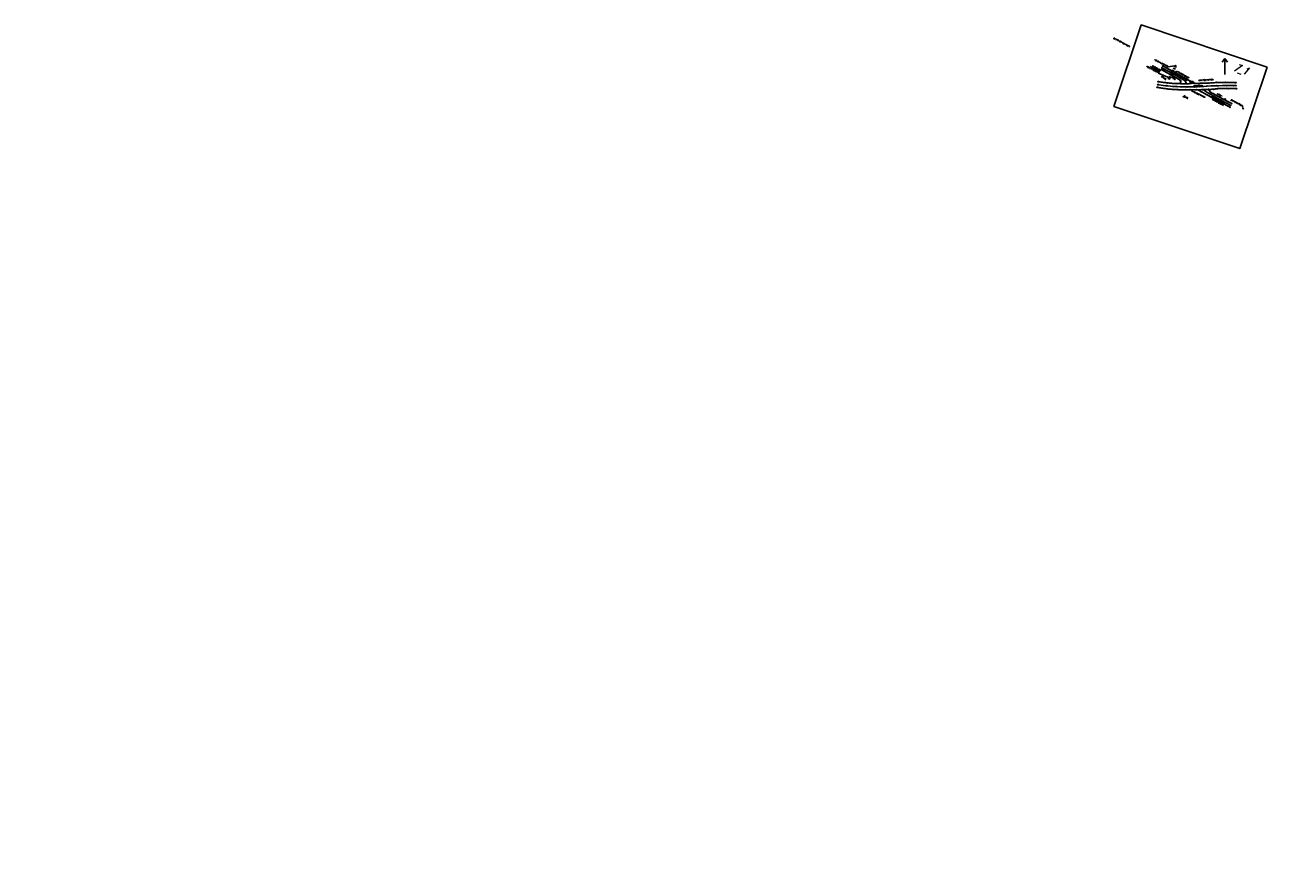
# Model space of a CAD drawing. Extents: x 0 to 213038, y 0 to 462006.
# Tile 8 of 106: x 192281 to 195461, y 402219 to 404379. Entities that reach past the tile are written whole.
import ezdxf
from ezdxf import colors
from ezdxf.entities.mleader import LeaderData, LeaderLine
from ezdxf.enums import TextEntityAlignment as Align
from ezdxf.math import Vec2, Vec3

# ---------------------------------------------------------------- set-up
doc = ezdxf.new("R2010")
doc.units = 0
doc.header["$LTSCALE"] = 20
doc.header["$MEASUREMENT"] = 0
doc.linetypes.add('DR_X_STM (no text)', pattern=[0.3, 0.2, -0.1])
doc.linetypes.add('PV_X_EP', pattern=[0.27, 0.22, -0.05])
doc.layers.get('0').update_dxf_attribs({"linetype": 'CONTINUOUS'})
for name, color, linetype in [('DR_X_BLOCKS', 124, 'CONTINUOUS'), ('DR_X_STM', 124, 'DR_X_STM (no text)'), ('DR_X_TEXT_DATA', 2, 'CONTINUOUS'), ('DT_X_BREAK_LINE', 4, 'CONTINUOUS'), ('PNTDESC', 3, 'CONTINUOUS'), ('PNTELEV', 5, 'CONTINUOUS'), ('PNTNO', 7, 'CONTINUOUS'), ('PNTS', 3, 'CONTINUOUS'), ('PNTS_Bellville Topo', 1, 'CONTINUOUS'), ('PNTS_TBC-7-16-2025', 1, 'CONTINUOUS'), ('PV_X_EOP', 240, 'PV_X_EP'), ('RD_X_BLOCKS', 1, 'CONTINUOUS'), ('RD_X_TEXT', 2, 'CONTINUOUS'), ('RW_X_TEXT', 9, 'CONTINUOUS'), ('SC_SCRATCH-6', 6, 'CONTINUOUS'), ('SN_X_BLOCKS', 94, 'CONTINUOUS'), ('SN_X_TEXT', 2, 'CONTINUOUS'), ('SV_P_BLOCKS', 50, 'CONTINUOUS'), ('SV_X_CENTER_PAVT', 2, 'CONTINUOUS'), ('UT_X_TELE_BLOCKS', 32, 'CONTINUOUS'), ('UT_X_TELE_TEXT', 32, 'CONTINUOUS')]:
    doc.layers.add(name, color=color, linetype=linetype)
doc.layers.add('SC_SCRATCH-5', color=5, linetype='CONTINUOUS', plot=False)
doc.styles.add('PTXT', font='TXT')
doc.styles.add('romans', font='romans.shx', dxfattribs={"width": 0.75, "oblique": 22.5})

# ---------------------------------------------------------------- blocks, each defined once
blk = doc.blocks.new('SRVPNO1')
at = {"layer": 'PNTDESC', "style": 'PTXT'}
blk.add_attdef('DESC2', text='', height=1, dxfattribs=at).set_placement((0, -1.75), align=Align.CENTER)
at = {"layer": 'PNTELEV', "style": 'PTXT'}
blk.add_attdef('ELEV2', (1.5, -0.5), '', height=1, dxfattribs=at)
at = {"layer": 'PNTNO', "style": 'PTXT'}
blk.add_attdef('PT#', text='', height=1, dxfattribs=at).set_placement((0, 0.75), align=Align.CENTER)
blk = doc.blocks.new('CBS22B-X')
at = {"color": 8}
for p, q in [((-1.1, -0.6), (0.6, 1.1)), ((-1.1, 0.5), (-0.5, 1.1)), ((-0.5, -1.1), (1.1, 0.5)), ((0.6, -1.1), (1.1, -0.6))]:
    blk.add_line(p, q, dxfattribs=at)
at = {"color": 124}
blk.add_lwpolyline([(-1.7, 1.7), (1.7, 1.7), (1.7, -1.7), (-1.7, -1.7), (-1.7, 1.7)], close=True, dxfattribs=at)
at = {"color": 124, "flags": 128}
blk.add_lwpolyline([(-1.1, 1.1), (1.1, 1.1), (1.1, -1.1), (-1.1, -1.1), (-1.1, 1.1)], close=True, dxfattribs=at)
at = {"color": 8}
for points in [[(-0.4, 1), (-1, 1), (-1, 0.4)], [(1, 0.4), (1, 1), (0.4, 1)], [(-1, -0.4), (-1, -1), (-0.4, -1)], [(0.4, -1), (1, -1), (1, -0.4)]]:
    blk.add_lwpolyline(points, dxfattribs=at)
blk = doc.blocks.new('MNAILS')
h = blk.add_hatch(color=256)
edge = h.paths.add_edge_path()
edge.add_arc((0, 0), 0.0249, 0, 360)
at = {"flags": 128}
for points in [[(0.1, -0.04), (0.1, 0.04), (0.13, -0.04), (0.15, 0.04), (0.15, -0.04)], [(0.22, -0.04), (0.22, 0.04), (0.26, -0.04), (0.26, 0.04)], [(0.37, 0.03), (0.37, 0.04), (0.37, 0.04), (0.36, 0.04), (0.36, 0.04), (0.35, 0.04), (0.35, 0.04), (0.34, 0.04), (0.34, 0.03), (0.33, 0.03), (0.33, 0.02), (0.33, 0.02), (0.33, 0.02), (0.34, 0.01), (0.37, -0.01), (0.37, -0.01), (0.37, -0.01), (0.37, -0.02), (0.37, -0.02), (0.37, -0.02), (0.37, -0.03), (0.37, -0.03), (0.37, -0.03), (0.37, -0.03), (0.37, -0.04), (0.37, -0.04), (0.36, -0.04), (0.36, -0.04), (0.36, -0.04), (0.35, -0.04), (0.35, -0.04), (0.34, -0.03), (0.33, -0.03)], [(0.19, -0.03), (0.2, -0.03), (0.2, -0.03), (0.2, -0.03), (0.2, -0.04), (0.2, -0.04), (0.2, -0.04), (0.19, -0.04), (0.19, -0.04), (0.19, -0.04), (0.19, -0.03), (0.19, -0.03), (0.19, -0.03)], [(0.3, -0.03), (0.31, -0.03), (0.31, -0.03), (0.31, -0.03), (0.31, -0.04), (0.31, -0.04), (0.31, -0.04), (0.3, -0.04), (0.3, -0.04), (0.3, -0.04), (0.3, -0.03), (0.3, -0.03), (0.3, -0.03)], [(0.41, -0.03), (0.42, -0.03), (0.42, -0.03), (0.42, -0.03), (0.42, -0.04), (0.42, -0.04), (0.42, -0.04), (0.41, -0.04), (0.41, -0.04), (0.41, -0.04), (0.41, -0.03), (0.41, -0.03), (0.41, -0.03)]]:
    blk.add_lwpolyline(points, dxfattribs=at)
blk = doc.blocks.new('POST')
at = {"color": 32, "lineweight": -2}
for p, q in [((0, 0.07), (-0.06, 0.04)), ((-0.06, 0.04), (-0.06, -0.04)), ((0.06, 0.04), (0, 0.07)), ((0.06, -0.04), (0.06, 0.04)), ((-0.06, -0.04), (0, -0.08)), ((0, -0.08), (0.06, -0.04))]:
    blk.add_line(p, q, dxfattribs=at)
blk = doc.blocks.new('SGN1P')
for p, q in [((0, 0), (-0.08, 0)), ((0, 0.08), (0, -0.08))]:
    blk.add_line(p, q)
blk = doc.blocks.new('TELP')
at = {"color": 32}
for p, q in [((0.11, 0.18), (0.02, 0.03)), ((0.05, 0.18), (0.17, 0.18))]:
    blk.add_line(p, q, dxfattribs=at)
blk.add_lwpolyline([(-0.02, -0.03), (-0.07, -0.12)], dxfattribs=at)
blk.add_circle((0, 0), 0.0391, dxfattribs=at)

msp = doc.modelspace()

# ---------------------------------------------------------------- linework, layer by layer
at = {"layer": 'DR_X_STM', "elevation": 1105.1}
msp.add_lwpolyline([(195209.8, 404244.2), (195226, 404274.8), (195228.2, 404273.6), (195212, 404243.1)], dxfattribs=at)
at = {"layer": 'DT_X_BREAK_LINE'}
for points in [[(195238.8, 404228.7, 1112), (195239.7, 404234.3, 1112.3), (195239.8, 404236.1, 1112.4), (195237, 404238.5, 1112.5), (195231.9, 404241.5, 1112.5), (195213, 404252.3, 1112.6), (195189.8, 404265.1, 1112.8)], [(195193.8, 404274, 1112.6), (195214.8, 404262.5, 1112.5), (195237.5, 404249.9, 1112.6), (195250.3, 404242.6, 1112.8), (195259.4, 404237.5, 1113), (195272.6, 404230.2, 1113.4)], [(195179.4, 404219.1, 1111.2), (195180.4, 404219, 1111.2), (195181.9, 404218.7, 1111.2), (195187.3, 404217.7, 1111.4), (195192.7, 404216.9, 1111.6), (195198.1, 404216.1, 1111.7), (195203.6, 404215.4, 1111.9), (195209, 404214.8, 1112), (195214.4, 404214.3, 1112.1), (195219.9, 404213.8, 1112.2), (195225.3, 404213.5, 1112.3), (195230.8, 404213.2, 1112.4), (195239, 404213, 1112.5), (195247.2, 404212.8, 1112.5), (195255.4, 404212.8, 1112.7), (195263.5, 404212.9, 1112.9), (195269.9, 404212.8, 1113.1), (195276.2, 404212.8, 1113.3), (195282.5, 404212.9, 1113.4), (195288.8, 404213, 1113.4), (195295.2, 404213.2, 1113.4), (195305, 404213.5, 1113.2), (195314.7, 404213.8, 1113), (195324.5, 404214.3, 1112.7), (195328.3, 404214.9, 1112.7), (195332.1, 404215.4, 1112.6), (195336, 404215.8, 1112.6), (195339.8, 404216.1, 1112.5), (195343.7, 404216.3, 1112.5), (195347.5, 404216.5, 1112.4), (195351.4, 404216.5, 1112.4), (195355.2, 404216.4, 1112.3), (195359, 404216.2, 1112.3), (195362.9, 404215.9, 1112.2), (195381.1, 404215.9, 1112), (195382.8, 404216, 1112)], [(195381.1, 404231.4, 1112.1), (195380.3, 404231.4, 1112.2), (195379.2, 404231.4, 1112.1), (195369.6, 404231.6, 1112.3), (195360, 404231.7, 1112.4), (195350.4, 404231.7, 1112.4), (195340.8, 404231.6, 1112.5), (195331.2, 404231.5, 1112.6), (195325.2, 404230.9, 1112.7), (195319.3, 404230.5, 1112.8), (195313.3, 404230.1, 1112.9), (195307.3, 404229.8, 1113), (195301.3, 404229.6, 1113.1), (195295.3, 404229.5, 1113.3), (195289.3, 404229.5, 1113.4), (195287.8, 404229.1, 1113.4), (195286.3, 404228.8, 1113.4), (195284.8, 404228.6, 1113.4), (195283.2, 404228.5, 1113.4), (195281.7, 404228.5, 1113.4), (195280.2, 404228.5, 1113.5), (195278.6, 404228.7, 1113.5), (195277.1, 404228.9, 1113.5), (195275.6, 404229.3, 1113.5), (195274.1, 404229.7, 1113.5), (195272.6, 404230.2, 1113.4), (195269.6, 404229.6, 1113.3), (195266.5, 404229.1, 1113.2), (195263.4, 404228.8, 1113.1), (195260.3, 404228.4, 1113), (195257.2, 404228.2, 1112.9), (195254.1, 404228.1, 1112.7), (195251, 404228, 1112.6), (195247.9, 404228.1, 1112.5), (195244.8, 404228.2, 1112.3), (195241.7, 404228.4, 1112.2), (195238.6, 404228.7, 1112.1), (195234, 404228.6, 1111.9), (195229.5, 404228.7, 1111.8), (195224.9, 404228.9, 1111.6), (195220.3, 404229.1, 1111.4), (195215.8, 404229.5, 1111.2), (195211.2, 404230, 1111), (195206.7, 404230.5, 1110.8), (195198.9, 404231.4, 1110.6), (195191.2, 404232.4, 1110.4), (195183.5, 404233.5, 1110.1), (195182.7, 404233.6, 1110.1), (195181.3, 404233.8, 1110)], [(195284.9, 404212.3, 1113.4), (195291.8, 404208.4, 1113.2), (195304.6, 404201, 1112.7), (195322.6, 404191.5, 1112.1), (195341.6, 404181.2, 1111.6), (195366.4, 404168.2, 1111.6)], [(195370.3, 404177.3, 1111.4), (195348.1, 404189, 1111.6), (195326.7, 404200.8, 1112.2), (195315.7, 404206.7, 1112.8), (195312.9, 404210.6, 1113), (195311, 404213.6, 1113.1)]]:
    msp.add_polyline3d(points, dxfattribs=at)
at = {"layer": 'PNTS'}
for p in [(195070, 404343.7, 1113.2), (195230.5, 404259.2, 1112.1), (195224.6, 404239.4, 1112.1), (195287.3, 404236.7, 1113.4), (195269.3, 404208.8, 1113), (195334.7, 404202, 1111.9), (195347.7, 404173.6, 1111.6), (195399.6, 404164.9, 1111.6)]:
    msp.add_point(p, dxfattribs=at)
at = {"layer": 'PNTS_Bellville Topo'}
for p in [(195189.8, 404265.1, 1112.8), (195191.8, 404269.4, 1112.8), (195193.8, 404274, 1112.6), (195212.7, 404258, 1112.6), (195213, 404252.3, 1112.6), (195214.8, 404262.5, 1112.5), (195227.1, 404274.2, 1105.2), (195179.4, 404219.1, 1111.2), (195180.4, 404226.1, 1110.7), (195180.4, 404219, 1111.2), (195181.3, 404233.8, 1110), (195181.3, 404226.1, 1110.7), (195182.7, 404233.6, 1110.1), (195183.5, 404233.5, 1110.1), (195183.6, 404225.7, 1110.8), (195202.9, 404223.1, 1111.4), (195206.7, 404230.5, 1110.8), (195210, 404242.2, 1111), (195210.7, 404243.3, 1105.1), (195230.3, 404228.7, 1111.8), (195230.5, 404220.9, 1112.3), (195231.9, 404241.5, 1112.5), (195235.1, 404245.5, 1112.6), (195237, 404238.5, 1112.5), (195237.5, 404249.9, 1112.6), (195238.6, 404228.7, 1112.1), (195238.8, 404228.7, 1112), (195239.7, 404234.3, 1112.3), (195239.8, 404236.1, 1112.4), (195250.3, 404242.6, 1112.8), (195251.6, 404235.8, 1112.8), (195255, 404228.1, 1112.8), (195255.2, 404228.1, 1112.8), (195256.1, 404220.1, 1112.9), (195259.4, 404237.5, 1113), (195263.9, 404233.5, 1113.2), (195263.9, 404233.5, 1113.2), (195263.9, 404233.5, 1113.2), (195263.9, 404233.5, 1113.2), (195272.6, 404230.2, 1113.4), (195272.6, 404230.2, 1113.4), (195274.5, 404220.3, 1113.6), (195276, 404229.2, 1113.5), (195288.5, 404221, 1113.6), (195289.3, 404229.5, 1113.4), (195307.2, 404222.2, 1113.1), (195309.6, 404229.9, 1113), (195331.2, 404231.5, 1112.6), (195331.8, 404223.2, 1112.7), (195354.4, 404231.7, 1112.4), (195357.2, 404223.4, 1112.4), (195375.3, 404223.7, 1112.2), (195379.2, 404231.4, 1112.1), (195380.3, 404231.4, 1112.2), (195381.1, 404231.4, 1112.1), (195381.2, 404223.7, 1112.2), (195181.9, 404218.7, 1111.2), (195207.6, 404214.9, 1112), (195230.8, 404213.2, 1112.4), (195251.5, 404212.8, 1112.6), (195263.5, 404212.9, 1112.9), (195280.3, 404212.8, 1113.4), (195284.9, 404212.3, 1113.4), (195291.8, 404208.4, 1113.2), (195295.2, 404213.2, 1113.4), (195297, 404213.2, 1113.3), (195304.6, 404201, 1112.7), (195307.2, 404205.9, 1112.9), (195310.4, 404213.6, 1113.1), (195311, 404213.6, 1113.1), (195312.9, 404210.6, 1113), (195315.7, 404206.7, 1112.8), (195322.6, 404191.5, 1112.1), (195324.5, 404214.3, 1112.7), (195324.6, 404196.2, 1112.2), (195326.7, 404200.8, 1112.2), (195334.5, 404215.7, 1112.6), (195348.1, 404189, 1111.6), (195362.9, 404215.9, 1112.2), (195381.1, 404215.9, 1112), (195382.8, 404216, 1112), (195341.6, 404181.2, 1111.6), (195342.7, 404186.3, 1111.7), (195366.4, 404168.2, 1111.6), (195368.1, 404172.8, 1111.5), (195370.3, 404177.3, 1111.4)]:
    msp.add_point(p, dxfattribs=at)
at = {"layer": 'PNTS_TBC-7-16-2025'}
for p in [(195191.9, 404246.2), (195247, 404195.4)]:
    msp.add_point(p, dxfattribs=at)
at = {"layer": 'PV_X_EOP', "flags": 128}
for points in [[(195238.8, 404228.7), (195239.7, 404234.3), (195239.8, 404236.1), (195237, 404238.5), (195231.9, 404241.5), (195213, 404252.3), (195189.8, 404265.1)], [(195193.8, 404274), (195214.8, 404262.5), (195237.5, 404249.9), (195250.3, 404242.6), (195259.4, 404237.5), (195272.6, 404230.2)], [(195284.9, 404212.3), (195291.8, 404208.4), (195304.6, 404201), (195322.6, 404191.5), (195341.6, 404181.2), (195366.4, 404168.2)], [(195370.3, 404177.3), (195348.1, 404189), (195326.7, 404200.8), (195315.7, 404206.7), (195312.9, 404210.6), (195311, 404213.6)]]:
    msp.add_lwpolyline(points, dxfattribs=at)
for points in [[(195179.4, 404219.1), (195180.4, 404219), (195181.9, 404218.7, 0.036783), (195230.8, 404213.2, 0.015053), (195263.5, 404212.9, 0.016142), (195295.2, 404213.2, 0.010653), (195324.5, 404214.3, -0.063195), (195362.9, 404215.9), (195381.1, 404215.9), (195382.8, 404216)], [(195381.1, 404231.4), (195380.3, 404231.4), (195379.2, 404231.4, 0.010807), (195331.2, 404231.5, -0.026364), (195289.3, 404229.5, -0.157899), (195272.6, 404230.2, -0.076043), (195238.6, 404228.7, -0.040136), (195206.7, 404230.5, -0.01213), (195183.5, 404233.5), (195182.7, 404233.6), (195181.3, 404233.8)]]:
    msp.add_lwpolyline(points, format="xyb", dxfattribs=at)
at = {"layer": 'RD_X_BLOCKS'}
for centre in [(195223.9, 404252.7), (195349.9, 404182.3)]:
    msp.add_circle(centre, 0.5, dxfattribs=at)
at = {"layer": 'SC_SCRATCH-5'}
msp.add_lwpolyline([(195461.1, 404270.8), (195138.8, 404379), (195068.8, 404170.4), (195391.1, 404062.2), (195461.1, 404270.8)], close=True, dxfattribs=at)
at = {"layer": 'SC_SCRATCH-6'}
msp.add_line((195352.8, 404251.8), (195352.8, 404292.7), dxfattribs=at)
for points in [[(195352.8, 404292.7), (195346, 404283.9)], [(195352.8, 404292.7), (195359.6, 404283.9)]]:
    msp.add_lwpolyline(points, dxfattribs=at)
at = {"layer": 'SV_X_CENTER_PAVT'}
for points in [[(195255, 404228.1, 1112.8), (195251.6, 404235.8, 1112.8), (195235.1, 404245.5, 1112.6), (195212.7, 404258, 1112.6), (195191.8, 404269.4, 1112.8)], [(195381.2, 404223.7, 1112.2), (195375.3, 404223.7, 1112.2), (195357.2, 404223.4, 1112.4), (195347.2, 404223.4, 1112.5), (195337.2, 404223.3, 1112.7), (195327.2, 404223, 1112.8), (195317.2, 404222.7, 1113), (195307.2, 404222.2, 1113.1), (195299, 404221.6, 1113.3), (195290.9, 404221.1, 1113.5), (195282.7, 404220.7, 1113.6), (195274.5, 404220.3, 1113.6), (195267.2, 404220.2, 1113.3), (195259.9, 404220.1, 1113), (195252.5, 404220.2, 1112.8), (195245.2, 404220.3, 1112.6), (195237.8, 404220.6, 1112.4), (195230.5, 404220.9, 1112.3), (195224.6, 404221.2, 1112.1), (195218.7, 404221.6, 1111.9), (195212.8, 404222.1, 1111.7), (195207, 404222.6, 1111.6), (195201.1, 404223.3, 1111.4), (195195.2, 404224, 1111.2), (195189.4, 404224.8, 1111), (195183.6, 404225.7, 1110.8), (195181.3, 404226.1, 1110.7), (195180.4, 404226.1, 1110.7)], [(195368.1, 404172.8, 1111.5), (195342.7, 404186.3, 1111.7), (195324.6, 404196.2, 1112.2), (195307.2, 404205.9, 1112.9), (195297, 404213.2, 1113.3)]]:
    msp.add_polyline3d(points, dxfattribs=at)

# ---------------------------------------------------------------- block references
at = {"layer": 'DR_X_BLOCKS', "rotation": 332.0929095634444}
msp.add_blockref('CBS22B-X', (195210, 404242.2, 1111), dxfattribs=at)
at = {"layer": 'PNTS', "xscale": 0.2, "yscale": 0.2, "zscale": 0.2}
for p, values in [((195070, 404343.7, 1113.2), {'PT#': 'KM1229', 'ELEV2': '1113.205', 'DESC2': 'POST-6"X6"-MM4,'}), ((195230.5, 404259.2, 1112.1), {'PT#': 'KM1227', 'ELEV2': '1112.142', 'DESC2': 'SIGNPB-NOMOTORVHCLES,'}), ((195224.6, 404239.4, 1112.1), {'PT#': 'KM1228', 'ELEV2': '1112.122', 'DESC2': 'SIGNPB-STOP,'}), ((195287.3, 404236.7, 1113.4), {'PT#': 'KM1226', 'ELEV2': '1113.386', 'DESC2': 'SIGNPB-BIKETRAIL,'}), ((195269.3, 404208.8, 1113), {'PT#': 'KM1225', 'ELEV2': '1112.967', 'DESC2': 'SIGNPB-BIKEROUTE,'}), ((195334.7, 404202, 1111.9), {'PT#': 'KM1224', 'ELEV2': '1111.945', 'DESC2': 'SIGNPB-STOP,'}), ((195347.7, 404173.6, 1111.6), {'PT#': 'KM1223', 'ELEV2': '1111.616', 'DESC2': 'SIGNPB-NOMOTORVHCLES,'}), ((195399.6, 404164.9, 1111.6), {'PT#': 'KM1222', 'ELEV2': '1111.566', 'DESC2': 'SIGNPB-STOPAHEADSYBML,'})]:
    msp.add_blockref('SRVPNO1', p, dxfattribs=at).add_auto_attribs(values)
at = {"layer": 'PNTS_Bellville Topo', "xscale": 0.2, "yscale": 0.2, "zscale": 0.2}
for p, values in [((195189.8, 404265.1, 1112.8), {'PT#': 'KM679', 'ELEV2': '1112.841', 'DESC2': 'EP ^ 2-BT'}), ((195191.8, 404269.4, 1112.8), {'PT#': 'KM690', 'ELEV2': '1112.777', 'DESC2': 'CP ^ 2-BT'}), ((195193.8, 404274, 1112.6), {'PT#': 'KM680', 'ELEV2': '1112.595', 'DESC2': 'EP ^ 1-BT'}), ((195212.7, 404258, 1112.6), {'PT#': 'KM689', 'ELEV2': '1112.577', 'DESC2': 'CP-BT'}), ((195213, 404252.3, 1112.6), {'PT#': 'KM678', 'ELEV2': '1112.603', 'DESC2': 'EP-BT'}), ((195214.8, 404262.5, 1112.5), {'PT#': 'KM681', 'ELEV2': '1112.458', 'DESC2': 'EP-BT'}), ((195227.1, 404274.2, 1105.2), {'PT#': 'KM735', 'ELEV2': '1105.162', 'DESC2': 'PIO-30"-CMP'}), ((195179.4, 404219.1, 1111.2), {'PT#': 'KM707', 'ELEV2': '1111.155', 'DESC2': 'EP ^ 1'}), ((195180.4, 404226.1, 1110.7), {'PT#': 'KM734', 'ELEV2': '1110.719', 'DESC2': 'CP ^ 2'}), ((195180.4, 404219, 1111.2), {'PT#': 'KM708', 'ELEV2': '1111.193', 'DESC2': 'EP'}), ((195181.3, 404233.8, 1110), {'PT#': 'KM706', 'ELEV2': '1110.044', 'DESC2': 'EP ^ 2'}), ((195181.3, 404226.1, 1110.7), {'PT#': 'KM733', 'ELEV2': '1110.738', 'DESC2': 'CP'}), ((195181.9, 404218.7, 1111.2), {'PT#': 'KM709', 'ELEV2': '1111.246', 'DESC2': 'EP ^ 4'}), ((195182.7, 404233.6, 1110.1), {'PT#': 'KM705', 'ELEV2': '1110.094', 'DESC2': 'EP'}), ((195183.5, 404233.5, 1110.1), {'PT#': 'KM704', 'ELEV2': '1110.109', 'DESC2': 'EP ^ 6'}), ((195183.6, 404225.7, 1110.8), {'PT#': 'KM732', 'ELEV2': '1110.795', 'DESC2': 'CP ^ 6'}), ((195202.9, 404223.1, 1111.4), {'PT#': 'KM731', 'ELEV2': '1111.435', 'DESC2': 'CP'}), ((195206.7, 404230.5, 1110.8), {'PT#': 'KM703', 'ELEV2': '1110.834', 'DESC2': 'EP'}), ((195210, 404242.2, 1111), {'PT#': 'KM737', 'ELEV2': '1110.987', 'DESC2': 'CBS-2X2-TG+-TOP-1/2OFF'}), ((195210.7, 404243.3, 1105.1), {'PT#': 'KM736', 'ELEV2': '1105.123', 'DESC2': 'PIO-30"-CMP'}), ((195230.3, 404228.7, 1111.8), {'PT#': 'KM702', 'ELEV2': '1111.802', 'DESC2': 'EP'}), ((195230.5, 404220.9, 1112.3), {'PT#': 'KM730', 'ELEV2': '1112.253', 'DESC2': 'CP'}), ((195231.9, 404241.5, 1112.5), {'PT#': 'KM677', 'ELEV2': '1112.486', 'DESC2': 'EP-BT'}), ((195235.1, 404245.5, 1112.6), {'PT#': 'KM688', 'ELEV2': '1112.580', 'DESC2': 'CP-BT'}), ((195237, 404238.5, 1112.5), {'PT#': 'KM676', 'ELEV2': '1112.454', 'DESC2': 'EP-BT'}), ((195237.5, 404249.9, 1112.6), {'PT#': 'KM682', 'ELEV2': '1112.612', 'DESC2': 'EP-BT'}), ((195238.6, 404228.7, 1112.1), {'PT#': 'KM701', 'ELEV2': '1112.068', 'DESC2': 'EP'}), ((195238.8, 404228.7, 1112), {'PT#': 'KM673', 'ELEV2': '1112.005', 'DESC2': 'EP ^ 1-BT'}), ((195239.7, 404234.3, 1112.3), {'PT#': 'KM674', 'ELEV2': '1112.280', 'DESC2': 'EP-BT'}), ((195239.8, 404236.1, 1112.4), {'PT#': 'KM675', 'ELEV2': '1112.430', 'DESC2': 'EP-BT'}), ((195250.3, 404242.6, 1112.8), {'PT#': 'KM683', 'ELEV2': '1112.764', 'DESC2': 'EP-BT'}), ((195251.6, 404235.8, 1112.8), {'PT#': 'KM687', 'ELEV2': '1112.796', 'DESC2': 'CP-BT'}), ((195255, 404228.1, 1112.8), {'PT#': 'KM686', 'ELEV2': '1112.792', 'DESC2': 'CP ^ 1-BT'}), ((195255.2, 404228.1, 1112.8), {'PT#': 'KM700', 'ELEV2': '1112.784', 'DESC2': 'EP'}), ((195256.1, 404220.1, 1112.9), {'PT#': 'KM729', 'ELEV2': '1112.865', 'DESC2': 'CP'}), ((195259.4, 404237.5, 1113), {'PT#': 'KM684', 'ELEV2': '1113.026', 'DESC2': 'EP-BT'}), ((195263.9, 404233.5, 1113.2), {'PT#': 'KM654', 'ELEV2': '1113.180', 'DESC2': 'MAGS-APRON/BT'}), ((195263.9, 404233.5, 1113.2), {'PT#': 'KM654_1', 'ELEV2': '1113.186', 'DESC2': 'MAGS-APRON/BT'}), ((195263.9, 404233.5, 1113.2), {'PT#': 'KM654_2', 'ELEV2': '1113.190', 'DESC2': 'MAGS-APRON/BT'}), ((195263.9, 404233.5, 1113.2), {'PT#': 'KM654_3', 'ELEV2': '1113.160', 'DESC2': 'MAGS-APRON/BT'}), ((195272.6, 404230.2, 1113.4), {'PT#': 'KM685', 'ELEV2': '1113.429', 'DESC2': 'EP ^ 2-BT'}), ((195272.6, 404230.2, 1113.4), {'PT#': 'KM699', 'ELEV2': '1113.432', 'DESC2': 'EP'}), ((195274.5, 404220.3, 1113.6), {'PT#': 'KM728', 'ELEV2': '1113.590', 'DESC2': 'CP'}), ((195276, 404229.2, 1113.5), {'PT#': 'KM698', 'ELEV2': '1113.481', 'DESC2': 'EP'}), ((195288.5, 404221, 1113.6), {'PT#': 'KM727', 'ELEV2': '1113.569', 'DESC2': 'CP'}), ((195289.3, 404229.5, 1113.4), {'PT#': 'KM697', 'ELEV2': '1113.385', 'DESC2': 'EP'}), ((195307.2, 404222.2, 1113.1), {'PT#': 'KM726', 'ELEV2': '1113.126', 'DESC2': 'CP'}), ((195309.6, 404229.9, 1113), {'PT#': 'KM696', 'ELEV2': '1112.973', 'DESC2': 'EP'}), ((195331.2, 404231.5, 1112.6), {'PT#': 'KM695', 'ELEV2': '1112.603', 'DESC2': 'EP'}), ((195331.8, 404223.2, 1112.7), {'PT#': 'KM725', 'ELEV2': '1112.731', 'DESC2': 'CP'}), ((195354.4, 404231.7, 1112.4), {'PT#': 'KM694', 'ELEV2': '1112.417', 'DESC2': 'EP'}), ((195357.2, 404223.4, 1112.4), {'PT#': 'KM724', 'ELEV2': '1112.387', 'DESC2': 'CP ^ 4'}), ((195375.3, 404223.7, 1112.2), {'PT#': 'KM723', 'ELEV2': '1112.236', 'DESC2': 'CP'}), ((195379.2, 404231.4, 1112.1), {'PT#': 'KM693', 'ELEV2': '1112.148', 'DESC2': 'EP ^ 4'}), ((195380.3, 404231.4, 1112.2), {'PT#': 'KM692', 'ELEV2': '1112.157', 'DESC2': 'EP'}), ((195381.1, 404231.4, 1112.1), {'PT#': 'KM691', 'ELEV2': '1112.148', 'DESC2': 'EP ^ 1'}), ((195381.2, 404223.7, 1112.2), {'PT#': 'KM722', 'ELEV2': '1112.196', 'DESC2': 'CP ^ 1'}), ((195207.6, 404214.9, 1112), {'PT#': 'KM710', 'ELEV2': '1111.983', 'DESC2': 'EP'}), ((195230.8, 404213.2, 1112.4), {'PT#': 'KM711', 'ELEV2': '1112.418', 'DESC2': 'EP'}), ((195251.5, 404212.8, 1112.6), {'PT#': 'KM712', 'ELEV2': '1112.566', 'DESC2': 'EP'}), ((195263.5, 404212.9, 1112.9), {'PT#': 'KM713', 'ELEV2': '1112.862', 'DESC2': 'EP'}), ((195280.3, 404212.8, 1113.4), {'PT#': 'KM714', 'ELEV2': '1113.426', 'DESC2': 'EP'}), ((195284.9, 404212.3, 1113.4), {'PT#': 'KM662', 'ELEV2': '1113.371', 'DESC2': 'EP ^ 1-BT'}), ((195291.8, 404208.4, 1113.2), {'PT#': 'KM663', 'ELEV2': '1113.168', 'DESC2': 'EP-BT'}), ((195295.2, 404213.2, 1113.4), {'PT#': 'KM715', 'ELEV2': '1113.378', 'DESC2': 'EP'}), ((195297, 404213.2, 1113.3), {'PT#': 'KM672', 'ELEV2': '1113.333', 'DESC2': 'CP ^ 2-BT'}), ((195304.6, 404201, 1112.7), {'PT#': 'KM664', 'ELEV2': '1112.685', 'DESC2': 'EP-BT'}), ((195307.2, 404205.9, 1112.9), {'PT#': 'KM671', 'ELEV2': '1112.927', 'DESC2': 'CP-BT'}), ((195310.4, 404213.6, 1113.1), {'PT#': 'KM716', 'ELEV2': '1113.094', 'DESC2': 'EP'}), ((195311, 404213.6, 1113.1), {'PT#': 'KM661', 'ELEV2': '1113.109', 'DESC2': 'EP ^ 2-BT'}), ((195312.9, 404210.6, 1113), {'PT#': 'KM660', 'ELEV2': '1112.969', 'DESC2': 'EP-BT'}), ((195315.7, 404206.7, 1112.8), {'PT#': 'KM659', 'ELEV2': '1112.773', 'DESC2': 'EP-BT'}), ((195322.6, 404191.5, 1112.1), {'PT#': 'KM665', 'ELEV2': '1112.108', 'DESC2': 'EP-BT'}), ((195324.5, 404214.3, 1112.7), {'PT#': 'KM717', 'ELEV2': '1112.721', 'DESC2': 'EP'}), ((195324.6, 404196.2, 1112.2), {'PT#': 'KM670', 'ELEV2': '1112.218', 'DESC2': 'CP-BT'}), ((195326.7, 404200.8, 1112.2), {'PT#': 'KM658', 'ELEV2': '1112.230', 'DESC2': 'EP-BT'}), ((195334.5, 404215.7, 1112.6), {'PT#': 'KM718', 'ELEV2': '1112.579', 'DESC2': 'EP'}), ((195348.1, 404189, 1111.6), {'PT#': 'KM657', 'ELEV2': '1111.598', 'DESC2': 'EP-BT'}), ((195362.9, 404215.9, 1112.2), {'PT#': 'KM719', 'ELEV2': '1112.235', 'DESC2': 'EP ^ 6'}), ((195381.1, 404215.9, 1112), {'PT#': 'KM720', 'ELEV2': '1112.047', 'DESC2': 'EP'}), ((195382.8, 404216, 1112), {'PT#': 'KM721', 'ELEV2': '1112.045', 'DESC2': 'EP ^ 2'}), ((195341.6, 404181.2, 1111.6), {'PT#': 'KM666', 'ELEV2': '1111.619', 'DESC2': 'EP-BT'}), ((195342.7, 404186.3, 1111.7), {'PT#': 'KM669', 'ELEV2': '1111.680', 'DESC2': 'CP-BT'}), ((195366.4, 404168.2, 1111.6), {'PT#': 'KM667', 'ELEV2': '1111.568', 'DESC2': 'EP ^ 2-BT'}), ((195368.1, 404172.8, 1111.5), {'PT#': 'KM668', 'ELEV2': '1111.518', 'DESC2': 'CP ^ 1-BT'}), ((195370.3, 404177.3, 1111.4), {'PT#': 'KM656', 'ELEV2': '1111.392', 'DESC2': 'EP ^ 1-BT'})]:
    msp.add_blockref('SRVPNO1', p, dxfattribs=at).add_auto_attribs(values)
at = {"layer": 'PNTS_TBC-7-16-2025', "xscale": 0.2, "yscale": 0.2, "zscale": 0.2, "rotation": 312.7425778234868}
for p, values in [((195191.9, 404246.2), {'PT#': 'TBC10', 'ELEV2': '0.000', 'DESC2': 'TP-W/FOC'}), ((195247, 404195.4), {'PT#': 'TBC11', 'ELEV2': '0.000', 'DESC2': 'TP-W/FOC'})]:
    msp.add_blockref('SRVPNO1', p, dxfattribs=at).add_auto_attribs(values)
at = {"layer": 'RD_X_BLOCKS', "xscale": 20, "yscale": 20, "zscale": 20}
for p in [(195070, 404343.7, 1113.2), (195227.1, 404258), (195220.4, 404246.8), (195353.2, 404188.6), (195347.5, 404177.2)]:
    msp.add_blockref('POST', p, dxfattribs=at)
at = {"layer": 'SN_X_BLOCKS', "xscale": 20, "yscale": 20, "zscale": 20}
for p, rotation in [((195230.5, 404259.2, 1112.1), 321.8402991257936), ((195224.6, 404239.4, 1112.1), 138.0715799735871), ((195269.3, 404208.8, 1113), 182.6395948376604), ((195334.7, 404202, 1111.9), 327.8620608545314), ((195347.7, 404173.6, 1111.6), 148.0342232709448), ((195399.6, 404164.9, 1111.6), 334.8495298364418)]:
    msp.add_blockref('SGN1P', p, dxfattribs=dict(at, rotation=rotation))
msp.add_blockref('SGN1P', (195287.3, 404236.7, 1113.4), dxfattribs=at)
at = {"layer": 'SV_P_BLOCKS', "xscale": 20, "yscale": 20, "zscale": 20}
msp.add_blockref('MNAILS', (195263.9, 404233.5, 1113.2), dxfattribs=at)
msp.add_blockref('MNAILS', (195263.9, 404233.5, 1113.2), dxfattribs=at)
msp.add_blockref('MNAILS', (195263.9, 404233.5, 1113.2), dxfattribs=at)
msp.add_blockref('MNAILS', (195263.9, 404233.5, 1113.2), dxfattribs=at)
at = {"layer": 'UT_X_TELE_BLOCKS', "xscale": 20, "yscale": 20, "zscale": 20}
for p, rotation in [((195191.9, 404246.2), 332.89144688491), ((195247, 404195.4), 339.1797473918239)]:
    msp.add_blockref('TELP', p, dxfattribs=dict(at, rotation=rotation))

# ---------------------------------------------------------------- texts
at = {"layer": 'RD_X_TEXT', "insert": (195073.8, 404343.7), "char_height": 2.4, "attachment_point": 1, "rotation": 331.2995, "style": 'romans'}
msp.add_mtext_dynamic_manual_height_columns('6"X6" POST MILE MARKER 4', width=42.546, gutter_width=12, heights=[0], dxfattribs=at)
at = {"layer": 'RW_X_TEXT', "char_height": 2.4, "attachment_point": 1, "style": 'romans'}
for s, insert, width, rotation in [('RICHLAND B&O BIKE TRAIL', (195224.2, 404256), 37.337, 330.8743), ('GREENWOOD RD.', (195272.2, 404223.4), 22.553, 2.7357), ('RICHLAND B&O BIKE TRAIL', (195320.6, 404197.2), 37.337, 331.2908)]:
    msp.add_mtext(s, dxfattribs=dict(at, insert=insert, width=width, rotation=rotation))
at = {"layer": 'SC_SCRATCH-6', "style": 'romans', "oblique": 22.5, "width": 0.75}
msp.add_text('7_1', height=20, rotation=341.4465, dxfattribs=at).set_placement((195373.2, 404262, 1077))
at = {"layer": 'SN_X_TEXT', "char_height": 2.4, "attachment_point": 1, "style": 'romans'}
for s, width, insert, rotation in [('"NO MOTOR VEHICLES"', 38.174, (195232.9, 404259.6), 330.9523), ('BIKE ROUTE W/ ARROW', 35.193, (195288.8, 404238.4), 2.729), ('BIKE ROUTE W/ ARROW', 35.193, (195272.1, 404209.2), 334.0078), ('"NO MOTOR VEHICLES"', 32.103, (195319.8, 404190.2), 331.9913), ('"STOP"', 17.602, (195336.5, 404202.2), 331.3098)]:
    msp.add_mtext_dynamic_manual_height_columns(s, width=width, gutter_width=12, heights=[0], dxfattribs=dict(at, insert=insert, rotation=rotation))
at = {"layer": 'UT_X_TELE_TEXT', "style": 'romans', "oblique": 22.5, "width": 0.75}
for rotation, p in [(332.0929, (195192.6, 404243.3)), (341.7963, (195248.4, 404193.3))]:
    msp.add_text('W/FOC', height=2.4, rotation=rotation, dxfattribs=at).set_placement(p)

# ---------------------------------------------------------------- leaders
at = {"layer": 'DR_X_TEXT_DATA'}
ml = msp.add_multileader_mtext('Standard', dxfattribs=at)
ml.set_content('1105.16 INV. 30" CMP SW', color=256, style='romans')
ml.set_leader_properties(color=1, linetype='CONTINUOUS', lineweight=-1)
ml.build(insert=Vec2(0, 0))
ml.multileader.update_dxf_attribs({"text_right_attachment_type": 3, "dogleg_length": 0.1, "arrow_head_size": 2.4, "scale": 20})
ctx = ml.context
ctx.base_point, ctx.scale, ctx.char_height, ctx.arrow_head_size, ctx.landing_gap_size, ctx.plane_origin, ctx.plane_x_axis, ctx.plane_y_axis = Vec3(195172.1, 404290, 1111), 20, 2.4, 2.4, 0.6, Vec3(195214.7, 404263.8, 1111), Vec3(0.894128, -0.447812), Vec3(0.447812, 0.894128)
ctx.right_attachment, ctx.text_align_type = 3, 2
notes = []
notes.append((ctx, [(0, (1, 1, 0), (195208.1, 404271.5, 1111), (-0.894128, 0.447812), 2, [(0, [(195226, 404274.8, 1111)], 0, [])])]))
ctx.mtext.insert, ctx.mtext.text_direction, ctx.mtext.rotation, ctx.mtext.alignment, ctx.mtext.flow_direction = Vec3(195206.5, 404274.1, 1111), Vec3(0.894128, -0.447812), 5.818869, 3, 5
ml = msp.add_multileader_mtext('Standard', dxfattribs=at)
ml.set_content('EX. CATCH BASIN\\P1110.99 TOP GRATE\\P1105.12 INV. 30" CMP NE', color=256, style='romans')
ml.set_leader_properties(color=1, linetype='CONTINUOUS', lineweight=-1)
ml.build(insert=Vec2(0, 0))
ml.multileader.update_dxf_attribs({"text_right_attachment_type": 3, "dogleg_length": 0.1, "arrow_head_size": 2.4, "scale": 20})
ctx = ml.context
ctx.base_point, ctx.scale, ctx.char_height, ctx.arrow_head_size, ctx.landing_gap_size, ctx.plane_origin, ctx.plane_x_axis, ctx.plane_y_axis = Vec3(195155.2, 404280.6, 1111), 20, 2.4, 2.4, 0.6, Vec3(195209.3, 404240.7, 1111), Vec3(0.875541, -0.483144), Vec3(0.483144, 0.875541)
ctx.right_attachment, ctx.text_align_type = 3, 2
notes.append((ctx, [(0, (1, 1, 0), (195186.3, 404253.8, 1111), (-0.875541, 0.483144), 2, [(0, [(195209.3, 404244.5, 1111)], 0, [])])]))
ctx.mtext.insert, ctx.mtext.text_direction, ctx.mtext.rotation, ctx.mtext.alignment, ctx.mtext.flow_direction = Vec3(195188.7, 404263.5, 1111), Vec3(0.875541, -0.483144), 5.778943, 3, 5
at = {"layer": 'SN_X_TEXT'}
ml = msp.add_multileader_mtext('Standard', dxfattribs=at)
ml.set_content('"STOP"', color=256, style='romans')
ml.set_leader_properties(color=1, linetype='CONTINUOUS', lineweight=-1)
ml.build(insert=Vec2(0, 0))
ml.multileader.update_dxf_attribs({"text_right_attachment_type": 3, "dogleg_length": 0.1, "arrow_head_size": 2.4, "scale": 20})
ctx = ml.context
ctx.base_point, ctx.scale, ctx.char_height, ctx.arrow_head_size, ctx.landing_gap_size, ctx.plane_origin, ctx.plane_x_axis, ctx.plane_y_axis = Vec3(195215.9, 404245.3, 1112.1), 20, 2.4, 2.4, 0.6, Vec3(195204, 404254.1, 1112.1), Vec3(0.86849, -0.495707), Vec3(0.495707, 0.86849)
ctx.right_attachment, ctx.text_align_type = 3, 2
notes.append((ctx, [(0, (0, 0, 0), (0, 0), (1, 0), 1, [])]))
ctx.mtext.insert, ctx.mtext.text_direction, ctx.mtext.rotation, ctx.mtext.alignment, ctx.mtext.flow_direction = Vec3(195224.8, 404241.7, 1112.1), Vec3(0.86849, -0.495707), 5.764537, 3, 5
ml = msp.add_multileader_mtext('Standard', dxfattribs=at)
ml.set_content('STOP AHEAD SYMBOL', color=256, style='romans')
ml.set_leader_properties(color=1, linetype='CONTINUOUS', lineweight=-1)
ml.build(insert=Vec2(0, 0))
ml.multileader.update_dxf_attribs({"text_right_attachment_type": 3, "dogleg_length": 0.1, "arrow_head_size": 2.4, "scale": 20})
ctx = ml.context
ctx.base_point, ctx.scale, ctx.char_height, ctx.arrow_head_size, ctx.landing_gap_size, ctx.plane_origin, ctx.plane_x_axis, ctx.plane_y_axis = Vec3(195368.4, 404187, 1111.6), 20, 2.4, 2.4, 0.6, Vec3(195397.5, 404164.2, 1111.6), Vec3(0.885921, -0.463837), Vec3(0.463837, 0.885921)
ctx.right_attachment, ctx.text_align_type = 3, 2
notes.append((ctx, [(0, (1, 1, 0), (195396.7, 404172.2, 1111.6), (-0.885921, 0.463837), 2, [(0, [(195399.6, 404164.9, 1111.6)], 0, [])])]))
ctx.mtext.insert, ctx.mtext.text_direction, ctx.mtext.rotation, ctx.mtext.alignment, ctx.mtext.flow_direction = Vec3(195395, 404174.5, 1111.6), Vec3(0.885921, -0.463837), 5.800864, 3, 5
for ctx, leaders in notes:
    for number, flags, end, landing, length, lines in leaders:
        leader = LeaderData()
        leader.index, (leader.has_last_leader_line, leader.has_dogleg_vector, leader.attachment_direction) = number, flags
        leader.last_leader_point, leader.dogleg_vector, leader.dogleg_length = Vec3(end), Vec3(landing), length
        for number, points, colour, breaks in lines:
            line = LeaderLine()
            line.index, line.vertices, line.color, line.breaks = number, Vec3.list(points), colors.encode_raw_color(colour), breaks
            leader.lines.append(line)
        ctx.leaders.append(leader)

doc.saveas('drawing.dxf')
